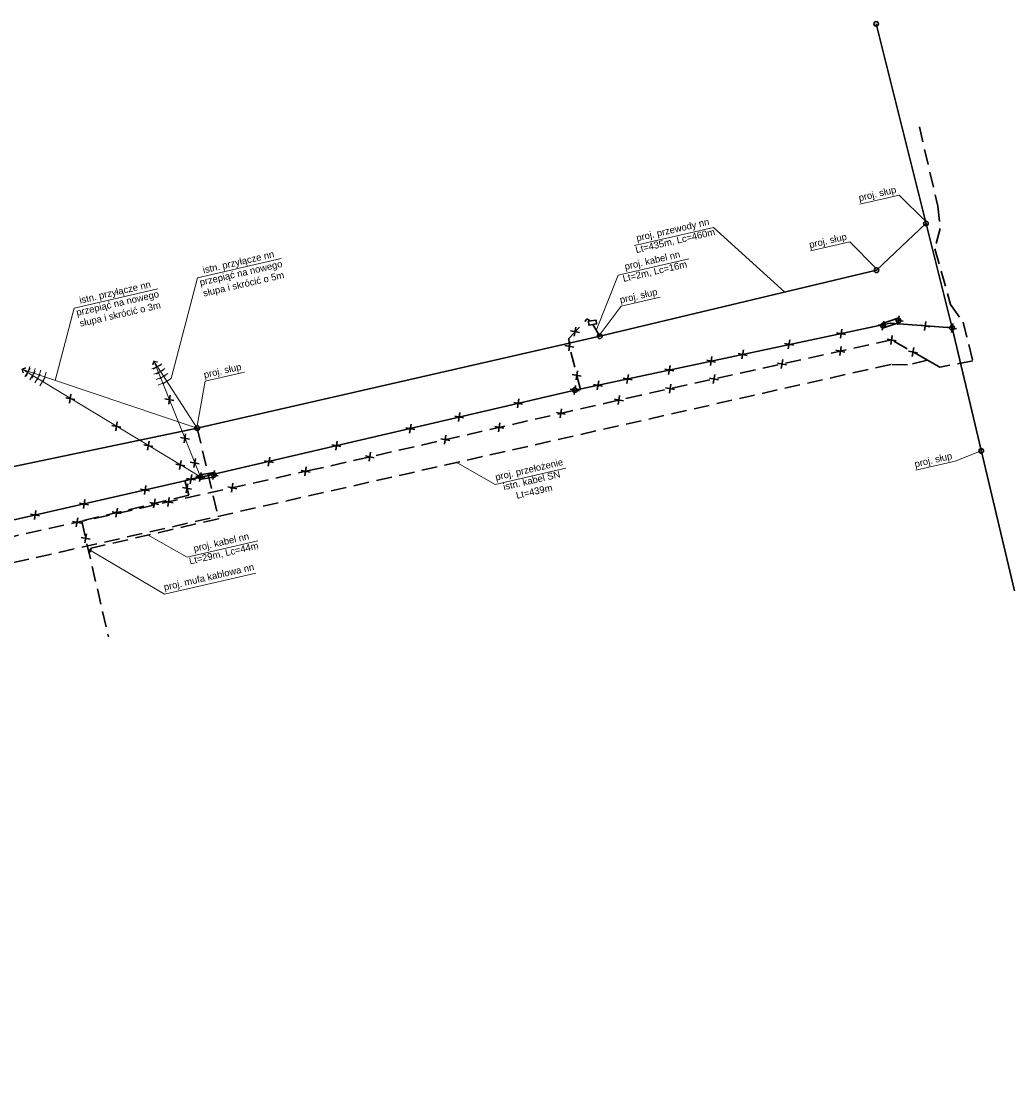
# Model space of a CAD drawing. Header units: metres. Extents: x 7524756 to 7525432, y 5642981 to 5643167.
# Tile 6 of 6: x 7525304 to 7525432, y 5643028 to 5643167. Entities that reach past the tile are written whole.
import ezdxf

# ---------------------------------------------------------------- set-up
doc = ezdxf.new("R2010")
doc.units = ezdxf.units.M
doc.linetypes.add('JIS_02_2.0', pattern=[3, 2, -1])
doc.layers.add('el demontaż', color=1, linetype='Continuous', lineweight=30)
doc.layers.add('el proj. mufa', color=1, linetype='Continuous', lineweight=18)
for name, color, linetype, true_color in [('el istn. linia kablowa', 7, 'Continuous', 0x000000), ('el istn. linia napowietrzna', 7, 'Continuous', 0x000000), ('el istn. przyłącze', 7, 'Continuous', 0x000000), ('el istn. słup', 7, 'Continuous', 0x000000), ('el istn. złącze', 7, 'Continuous', 0x000000), ('el opis', 7, 'Continuous', 0x000000)]:
    doc.layers.add(name, color=color, linetype=linetype, true_color=true_color)
for name, color, linetype in [('el proj. linia kablowa', 1, 'Continuous'), ('el proj. linia napowietrzna', 1, 'Continuous'), ('el proj. przyłącze', 1, 'Continuous'), ('el proj. słup', 1, 'Continuous')]:
    doc.layers.add(name, color=color, linetype=linetype)
doc.styles.add('ARIAL', font='arial.ttf')
doc.styles.get("Standard").update_dxf_attribs({"font": 'arial.ttf'})

# ---------------------------------------------------------------- blocks, each defined once
blk = doc.blocks.new('*U27394')
at = {"color": 0, "lineweight": 18}
for points in [[(-42.66, 21.3), (-41.73, 21.61)], [(0, 0), (-42.66, 21.3)], [(-42.66, 21.3), (-42.38, 20.37)], [(-40.59, 21.72), (-41.75, 19.39)], [(-39.24, 21.05), (-40.41, 18.72)], [(-37.9, 20.38), (-39.06, 18.05)], [(-36.56, 19.71), (-37.72, 17.38)]]:
    blk.add_lwpolyline(points, dxfattribs=at)
blk = doc.blocks.new('*U27389')
at = {"color": 0, "lineweight": 18}
for points in [[(-41.71, 33.92), (-40.74, 34.02)], [(0, 0), (-41.71, 33.92)], [(-41.71, 33.92), (-41.64, 32.95)], [(-39.6, 33.88), (-41.24, 31.86)], [(-38.43, 32.93), (-40.07, 30.91)], [(-37.27, 31.99), (-38.91, 29.97)], [(-36.1, 31.04), (-37.74, 29.02)]]:
    blk.add_lwpolyline(points, dxfattribs=at)
blk = doc.blocks.new('*U27387')
at = {"color": 0, "lineweight": 18}
for points in [[(-7.7, 31.3), (-8.23, 30.48)], [(0, 0), (-7.7, 31.3)], [(-7.7, 31.3), (-6.86, 30.79)], [(-6.04, 29.99), (-8.56, 29.37)], [(-5.68, 28.54), (-8.2, 27.92)], [(-5.32, 27.08), (-7.84, 26.46)], [(-4.96, 25.62), (-7.49, 25)]]:
    blk.add_lwpolyline(points, dxfattribs=at)
blk = doc.blocks.new('*U27392')
at = {"color": 0, "lineweight": 18}
for points in [[(-6.77, 17.72), (-9.13, 16.62)], [(-8.65, 18.68), (-9.01, 17.78)], [(0, 0), (-8.65, 18.68)], [(-8.65, 18.68), (-7.73, 18.34)], [(-6.14, 16.35), (-8.5, 15.26)], [(-5.51, 14.99), (-7.87, 13.9)], [(-4.88, 13.63), (-7.24, 12.54)]]:
    blk.add_lwpolyline(points, dxfattribs=at)

msp = doc.modelspace()

# ---------------------------------------------------------------- hatches: boundary and pattern name
at = {"layer": 'el proj. mufa'}
h = msp.add_hatch(color=256, dxfattribs=at)
h.dxf.hatch_style = 1
h.set_gradient(color1=(255, 0, 0), color2=(255, 0, 0), tint=1)
h.paths.add_polyline_path([(7525312.71, 5643098.07), (7525312.71, 5643098.42), (7525312.96, 5643098.67), (7525312.96, 5643098.32)])

# ---------------------------------------------------------------- linework, layer by layer
at = {"layer": 'el demontaż', "linetype": 'Continuous'}
for points in [[(7525415.22, 5643127.96), (7525415.03, 5643126.8)], [(7525416.56, 5643128.16), (7525417.71, 5643127.94)], [(7525417.23, 5643128.63), (7525417.04, 5643127.47)], [(7525420.66, 5643127.93), (7525420.47, 5643126.77)], [(7525424.13, 5643127.67), (7525423.95, 5643126.51)], [(7525374.82, 5643126.7), (7525375.97, 5643126.48)], [(7525375.49, 5643127.17), (7525375.3, 5643126.01)], [(7525409.15, 5643126.46), (7525410.3, 5643126.24)], [(7525409.82, 5643126.93), (7525409.63, 5643125.77)], [(7525414.55, 5643127.49), (7525415.7, 5643127.27)], [(7525419.99, 5643127.46), (7525421.15, 5643127.24)], [(7525423.46, 5643127.2), (7525424.62, 5643126.98)], [(7525374.09, 5643124.81), (7525375.25, 5643124.6)], [(7525374.77, 5643125.29), (7525374.58, 5643124.12)], [(7525402.43, 5643125.07), (7525403.58, 5643124.85)], [(7525403.1, 5643125.54), (7525402.91, 5643124.38)], [(7525415.66, 5643125.65), (7525416.82, 5643125.43)], [(7525416.33, 5643126.12), (7525416.15, 5643124.96)], [(7525396.45, 5643123.77), (7525397.6, 5643123.55)], [(7525397.12, 5643124.24), (7525396.93, 5643123.08)], [(7525409.06, 5643124.2), (7525410.21, 5643123.98)], [(7525409.73, 5643124.67), (7525409.54, 5643123.51)], [(7525418.42, 5643124.08), (7525419.58, 5643123.86)], [(7525419.09, 5643124.55), (7525418.91, 5643123.39)], [(7525387.65, 5643122.23), (7525387.46, 5643121.07)], [(7525392.38, 5643122.91), (7525393.54, 5643122.69)], [(7525393.05, 5643123.38), (7525392.86, 5643122.22)], [(7525401.53, 5643122.54), (7525402.68, 5643122.32)], [(7525402.2, 5643123.01), (7525402.01, 5643121.85)], [(7525375.04, 5643121.1), (7525376.2, 5643120.88)], [(7525375.72, 5643121.57), (7525375.53, 5643120.41)], [(7525382.28, 5643121.09), (7525382.09, 5643119.93)], [(7525386.98, 5643121.76), (7525388.14, 5643121.54)], [(7525393.42, 5643121.08), (7525393.23, 5643119.92)], [(7525375.46, 5643119.65), (7525375.27, 5643118.49)], [(7525377.79, 5643119.81), (7525378.95, 5643119.59)], [(7525378.46, 5643120.28), (7525378.27, 5643119.12)], [(7525381.61, 5643120.62), (7525382.76, 5643120.4)], [(7525387.09, 5643119.36), (7525388.25, 5643119.14)], [(7525387.76, 5643119.83), (7525387.58, 5643118.67)], [(7525392.74, 5643120.61), (7525393.9, 5643120.39)], [(7525309.7, 5643118.09), (7525310.86, 5643117.87)], [(7525310.37, 5643118.56), (7525310.18, 5643117.4)], [(7525322.49, 5643117.93), (7525323.65, 5643117.71)], [(7525323.17, 5643118.4), (7525322.98, 5643117.24)], [(7525368.16, 5643117.94), (7525367.97, 5643116.78)], [(7525374.79, 5643119.18), (7525375.95, 5643118.96)], [(7525380.48, 5643117.89), (7525381.64, 5643117.67)], [(7525381.15, 5643118.36), (7525380.96, 5643117.2)], [(7525367.49, 5643117.47), (7525368.64, 5643117.25)], [(7525373.66, 5643116.65), (7525373.47, 5643115.49)], [(7525359.88, 5643115.69), (7525361.03, 5643115.47)], [(7525360.55, 5643116.16), (7525360.36, 5643115)], [(7525372.99, 5643116.18), (7525374.14, 5643115.96)], [(7525315.66, 5643114.5), (7525316.81, 5643114.28)], [(7525316.33, 5643114.97), (7525316.14, 5643113.81)], [(7525353.57, 5643114.22), (7525354.73, 5643114)], [(7525354.24, 5643114.69), (7525354.05, 5643113.53)], [(7525365.04, 5643114.37), (7525366.2, 5643114.15)], [(7525365.71, 5643114.84), (7525365.53, 5643113.68)], [(7525320.44, 5643112.49), (7525320.25, 5643111.33)], [(7525324.49, 5643112.95), (7525325.65, 5643112.73)], [(7525325.16, 5643113.42), (7525324.97, 5643112.26)], [(7525344.71, 5643112.47), (7525344.52, 5643111.31)], [(7525358.07, 5643112.78), (7525359.23, 5643112.56)], [(7525358.75, 5643113.25), (7525358.56, 5643112.09)], [(7525319.77, 5643112.02), (7525320.92, 5643111.8)], [(7525344.04, 5643112), (7525345.2, 5643111.78)], [(7525349.02, 5643111.04), (7525348.83, 5643109.88)], [(7525324.57, 5643109.99), (7525324.38, 5643108.83)], [(7525325.76, 5643109.78), (7525326.91, 5643109.56)], [(7525326.43, 5643110.25), (7525326.24, 5643109.09)], [(7525335.35, 5643109.96), (7525336.51, 5643109.74)], [(7525336.02, 5643110.43), (7525335.83, 5643109.27)], [(7525348.35, 5643110.57), (7525349.5, 5643110.35)], [(7525323.9, 5643109.52), (7525325.05, 5643109.3)], [(7525325.95, 5643108.16), (7525325.76, 5643106.99)], [(7525327.16, 5643108.44), (7525326.97, 5643107.28)], [(7525328.21, 5643108.23), (7525329.36, 5643108.01)], [(7525328.88, 5643108.7), (7525328.69, 5643107.54)], [(7525340.05, 5643108.69), (7525341.21, 5643108.47)], [(7525340.72, 5643109.16), (7525340.54, 5643108)], [(7525320.03, 5643106.77), (7525319.84, 5643105.61)], [(7525325.43, 5643106.98), (7525325.24, 5643105.82)], [(7525325.28, 5643107.68), (7525326.43, 5643107.47)], [(7525326.49, 5643107.97), (7525327.64, 5643107.75)], [(7525331.27, 5643107.04), (7525331.08, 5643105.88)], [(7525319.36, 5643106.3), (7525320.51, 5643106.08)], [(7525324.76, 5643106.51), (7525325.91, 5643106.29)], [(7525330.59, 5643106.57), (7525331.75, 5643106.35)], [(7525311.49, 5643104.5), (7525312.65, 5643104.28)], [(7525312.16, 5643104.97), (7525311.97, 5643103.81)], [(7525320.55, 5643104.55), (7525321.7, 5643104.33)], [(7525321.22, 5643105.02), (7525321.03, 5643103.86)], [(7525322.39, 5643104.74), (7525323.54, 5643104.52)], [(7525323.06, 5643105.21), (7525322.87, 5643104.05)], [(7525305.17, 5643103.06), (7525306.32, 5643102.84)], [(7525305.84, 5643103.53), (7525305.65, 5643102.37)], [(7525311.24, 5643102.59), (7525311.06, 5643101.43)], [(7525315.69, 5643103.38), (7525316.84, 5643103.16)], [(7525316.36, 5643103.85), (7525316.17, 5643102.69)], [(7525310.57, 5643102.12), (7525311.73, 5643101.9)], [(7525311.7, 5643100.04), (7525312.86, 5643099.82)], [(7525312.37, 5643100.51), (7525312.18, 5643099.35)]]:
    msp.add_lwpolyline(points, dxfattribs=at)
at = {"layer": 'el istn. linia kablowa', "linetype": 'JIS_02_2.0', "lineweight": 30}
for points in [[(7525419.82, 5643153.03), (7525422.21, 5643142.79), (7525422.51, 5643139.93), (7525421.81, 5643137.29), (7525423.85, 5643130.12), (7525425.48, 5643127.84), (7525426.71, 5643122.85), (7525422.44, 5643122.02), (7525420.87, 5643122.91)], [(7525375.37, 5643119.07), (7525376.1, 5643119.13), (7525374.67, 5643124.71), (7525374.6, 5643125.73), (7525376.97, 5643128.25), (7525377.31, 5643127.98)], [(7525420.87, 5643122.91), (7525416.24, 5643125.54), (7525383.89, 5643118.42), (7525341.68, 5643108.81), (7525244.45, 5643087.16), (7525196.29, 5643076.74), (7525144.76, 5643064.96), (7525096.47, 5643054.29), (7525038.65, 5643041.42), (7524999.01, 5643032.66), (7524995.75, 5643031.82), (7524993.79, 5643030.26), (7524993.51, 5643028.29)], [(7525327.92, 5643107.99), (7525327.07, 5643107.86), (7525325.06, 5643107.39), (7525325.59, 5643105.52), (7525311.76, 5643102.18), (7525315.21, 5643087.22)]]:
    msp.add_lwpolyline(points, dxfattribs=at)
at = {"layer": 'el istn. linia napowietrzna', "lineweight": 30}
for points in [[(7525414.25, 5643166.31), (7525424.04, 5643127.09), (7525432.09, 5643093.16)], [(7524999.86, 5643034.77), (7525052.68, 5643046.96), (7525082.72, 5643053.05), (7525112.31, 5643059.86), (7525151.03, 5643068.6), (7525186.17, 5643076.31), (7525213.31, 5643082.23), (7525246.37, 5643089.72), (7525278.11, 5643096.66), (7525327.92, 5643107.99), (7525375.37, 5643119.07), (7525416.06, 5643127.69), (7525424.04, 5643127.09)]]:
    msp.add_lwpolyline(points, dxfattribs=at)
at = {"layer": 'el istn. słup', "lineweight": 30}
for points in [[(7525415.05, 5643127.67), (7525417.04, 5643128.34)], [(7525417.25, 5643127.78), (7525415.19, 5643127.09)], [(7525327.03, 5643108.15), (7525328.74, 5643108.42)], [(7525327.13, 5643107.57), (7525328.83, 5643107.83)]]:
    msp.add_lwpolyline(points, dxfattribs=at)
for centre in [(7525414.25, 5643166.31), (7525415.12, 5643127.38), (7525417.13, 5643128.05), (7525424.04, 5643127.09), (7525375.37, 5643119.07), (7525327.07, 5643107.86), (7525328.79, 5643108.12)]:
    msp.add_circle(centre, 0.298, dxfattribs=at)
at = {"layer": 'el istn. złącze', "linetype": 'Continuous', "lineweight": 30}
msp.add_lwpolyline([(7525377.19, 5643127.46), (7525377.12, 5643127.95), (7525378.11, 5643128.1), (7525378.18, 5643127.61), (7525377.19, 5643127.46)], dxfattribs=at)
at = {"layer": 'el opis', "lineweight": 18}
for p, q in [((7525420.59, 5643140.86), (7525417.21, 5643144.23)), ((7525383.06, 5643137.7), (7525393.25, 5643140.05)), ((7525393.25, 5643140.05), (7525402.47, 5643131.7)), ((7525414.21, 5643134.8), (7525410.83, 5643138.18)), ((7525326.69, 5643133.54), (7525337.5, 5643136.03)), ((7525380.98, 5643133.89), (7525390.09, 5643135.99)), ((7525326.69, 5643133.54), (7525323.29, 5643120.58)), ((7525380.98, 5643133.89), (7525378.13, 5643126.77)), ((7525310.78, 5643129.65), (7525321.58, 5643132.14)), ((7525310.78, 5643129.65), (7525308.33, 5643120.32)), ((7525378.66, 5643126.3), (7525381.35, 5643129.9)), ((7525326.66, 5643114.47), (7525327.68, 5643120.23)), ((7525427.8, 5643111.22), (7525424.42, 5643109.89)), ((7525365.1, 5643106.91), (7525360.06, 5643109.76)), ((7525365.1, 5643106.91), (7525374.2, 5643109.01)), ((7525325.37, 5643097.52), (7525320.33, 5643100.37)), ((7525325.37, 5643097.52), (7525334.48, 5643099.62)), ((7525322.46, 5643092.73), (7525312.96, 5643098.32)), ((7525322.46, 5643092.73), (7525334.24, 5643095.45))]:
    msp.add_line(p, q, dxfattribs=at)
for points in [[(7525412.16, 5643143.07), (7525417.21, 5643144.23)], [(7525405.78, 5643137.01), (7525410.83, 5643138.18)], [(7525381.35, 5643129.9), (7525386.4, 5643131.06)], [(7525327.68, 5643120.23), (7525332.74, 5643121.4)], [(7525419.37, 5643108.72), (7525424.42, 5643109.89)]]:
    msp.add_lwpolyline(points, dxfattribs=at)
at = {"layer": 'el proj. linia kablowa', "color": 1, "linetype": 'JIS_02_2.0', "lineweight": 30}
for points in [[(7525377.69, 5643127.53), (7525378.58, 5643126.01)], [(7525420.87, 5643122.91), (7525418.28, 5643122.32), (7525416.12, 5643122.39), (7524997.18, 5643027.69), (7524996.88, 5643029), (7524993.51, 5643028.29)], [(7525326.66, 5643114.17), (7525329.42, 5643102.47), (7525312.96, 5643098.67), (7525312.84, 5643098.37)]]:
    msp.add_lwpolyline(points, dxfattribs=at)
at = {"layer": 'el proj. linia napowietrzna', "lineweight": 30}
msp.add_lwpolyline([(7524998.78, 5643040.69), (7525051.55, 5643052.4), (7525082.77, 5643058.8), (7525111.16, 5643065.81), (7525152.5, 5643074.89), (7525184.71, 5643082.34), (7525211.94, 5643088.75), (7525246.87, 5643097.01), (7525277.25, 5643103.84), (7525326.66, 5643114.17), (7525378.58, 5643126.01), (7525414.29, 5643134.52), (7525420.67, 5643140.57)], dxfattribs=at)
at = {"layer": 'el proj. mufa'}
for points in [[(7525312.71, 5643098.07), (7525312.71, 5643098.42), (7525312.96, 5643098.67), (7525312.96, 5643098.32), (7525312.71, 5643098.07)], [(7525312.71, 5643098.42), (7525312.96, 5643098.32)]]:
    msp.add_lwpolyline(points, dxfattribs=at)
at = {"layer": 'el proj. słup', "color": 1, "lineweight": 30}
for centre in [(7525420.67, 5643140.57), (7525414.29, 5643134.52), (7525378.58, 5643126.01), (7525326.66, 5643114.17), (7525427.8, 5643111.22)]:
    msp.add_circle(centre, 0.298, dxfattribs=at)

# ---------------------------------------------------------------- block references
at = {"layer": 'el istn. przyłącze', "xscale": 0.4999999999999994, "yscale": 0.4999999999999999, "zscale": 0.5, "rotation": 8.00000000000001}
for name in ['*U27389', '*U27387']:
    msp.add_blockref(name, (7525327.07, 5643107.86), dxfattribs=at)
at = {"layer": 'el proj. przyłącze', "color": 1, "xscale": 0.4999999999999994, "yscale": 0.4999999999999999, "zscale": 0.5, "rotation": 8.00000000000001}
for name in ['*U27394', '*U27392']:
    msp.add_blockref(name, (7525326.66, 5643114.17), dxfattribs=at)

# ---------------------------------------------------------------- texts
at = {"layer": 'el opis', "char_height": 0.8726, "width": 6.3629, "attachment_point": 1, "rotation": 13, "style": 'ARIAL'}
for insert in [(7525411.2, 5643144.12), (7525404.82, 5643138.06), (7525380.39, 5643130.95), (7525326.72, 5643121.29), (7525418.41, 5643109.78)]:
    msp.add_mtext('\\pxqc;proj. słup', dxfattribs=dict(at, insert=insert))
at = {"layer": 'el opis', "char_height": 0.8726, "width": 13.4605, "attachment_point": 1, "rotation": 13}
for s, insert in [('\\pxqc;\\Pproj. przewody nn\\PLt=435m, Lc=460m', (7525381.01, 5643140.08)), ('\\pxqc;\\Pistn. przyłącze nn\\Pprzepiąć na nowego słupa i skrócić o 5m ', (7525324.99, 5643135.92)), ('\\pxqc;\\Pproj. kabel nn\\PLt=2m, Lc=16m', (7525378.38, 5643136.14)), ('\\pxqc;\\Pistn. przyłącze nn\\Pprzepiąć na nowego słupa i skrócić o 3m ', (7525309.07, 5643132.03)), ('\\pxqc;\\Pproj. przełożenie \\Pistn. kabel SN\\PLt=439m', (7525362.49, 5643109.16)), ('\\pxqc;\\Pproj. kabel nn\\PLt=29m, Lc=44m', (7525322.77, 5643099.77)), ('\\pxqc;\\Pproj. mufa kablowa nn', (7525321.18, 5643095.29))]:
    msp.add_mtext(s, dxfattribs=dict(at, insert=insert))

doc.saveas('drawing.dxf')
